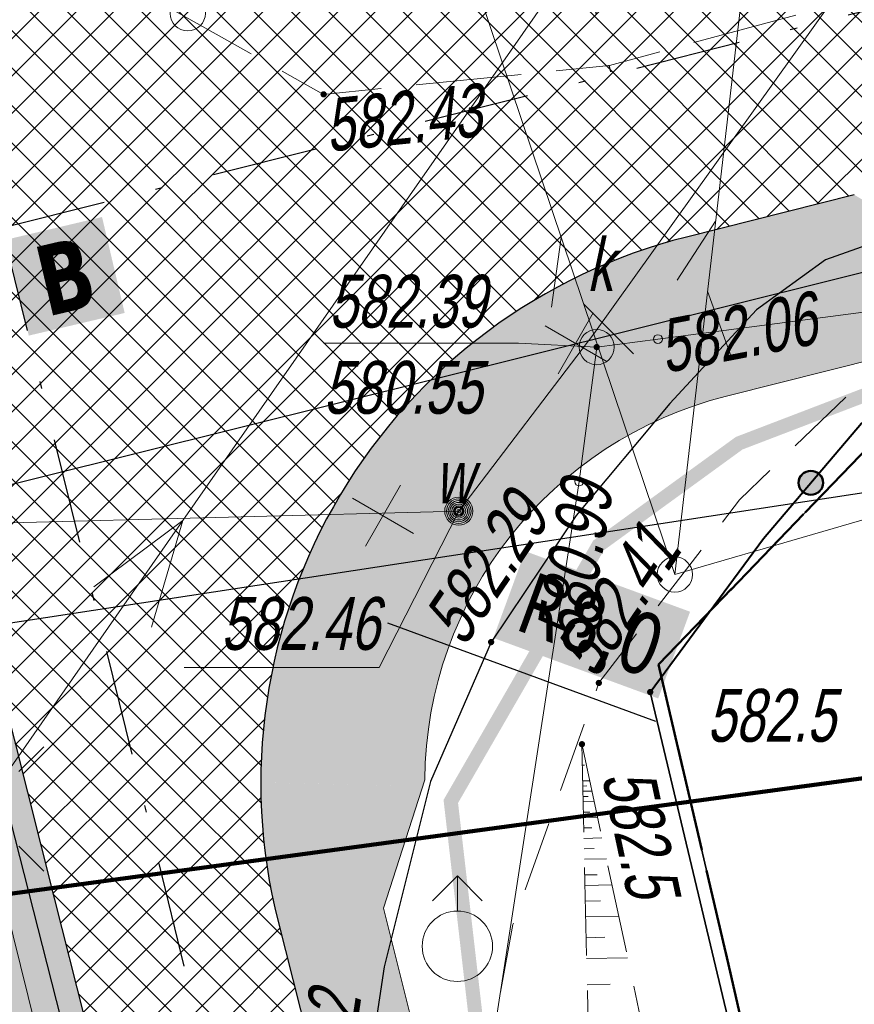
# Model space of a CAD drawing. Header units: metres. Extents: x 7403618 to 7449367, y 5479833 to 5516047.
# Tile 12 of 72: x 7448977 to 7448989, y 5479877 to 5479891. Entities that reach past the tile are written whole.
import ezdxf

# ---------------------------------------------------------------- set-up
doc = ezdxf.new("R2010")
doc.units = ezdxf.units.M
doc.header["$MEASUREMENT"] = 0
for name, pattern in [('0.5_0.5', [1, 0.5, -0.5]), ('1_OTOO', [0]), ('3_SUEP_A', [0]), ('3_SUKP', [0]), ('3_SUWP', [0]), ('414-500', [1, 0.5, -0.5]), ('BUBZ01-500', [1.75, 1.25, -0.5]), ('DASHDOT', [1, 0.5, -0.25, 0, -0.25]), ('KTCR02-500', [1.5, 1, -0.5]), ('KTJZ01-500', [2, 1.5, -0.5])]:
    doc.linetypes.add(name, pattern=pattern)
doc.layers.get('0').update_dxf_attribs({"linetype": 'CONTINUOUS', "lineweight": 9})
doc.layers.get('Defpoints').update_dxf_attribs({"linetype": 'CONTINUOUS'})
for name, color, linetype, lineweight in [('0_kraw_wysoki', 152, 'CONTINUOUS', 30), ('_MPZP_linie rozgraniczajace', 7, 'CONTINUOUS', 0), ('_MPZP_NLZ', 212, 'LINIAZAB', 15), ('BUBZ01', 7, 'CONTINUOUS', 15), ('BUBZ01_1', 7, 'CONTINUOUS', 15), ('demontaż', 1, 'CONTINUOUS', 9), ('E_Dzialki', 114, 'CONTINUOUS', 35), ('kilometraż', 251, 'CONTINUOUS', 9), ('KTCR02', 7, 'CONTINUOUS', 15), ('KTJZ01', 7, 'CONTINUOUS', 15), ('KTKR01', 7, 'CONTINUOUS', 15), ('KTOK05_01', 7, 'CONTINUOUS', 15), ('mdcp', 253, 'CONTINUOUS', 5), ('OSIE', 30, 'DASHDOT', 30), ('OTO_L_0', 7, '1_OTOO', 35), ('RTPW01', 7, 'CONTINUOUS', 15), ('RTPW02', 7, 'CONTINUOUS', 15), ('SUE_T_3', 7, 'CONTINUOUS', 18), ('SUEP_L_0', 1, '3_SUEP_A', 18), ('SUKP_L_0', 34, '3_SUKP', 18), ('SUKR_T_0', 34, 'CONTINUOUS', 18), ('SUP_T_4', 7, 'CONTINUOUS', 18), ('SUPS01_05', 7, 'CONTINUOUS', 15), ('SUSM04_01_T', 7, 'CONTINUOUS', 0), ('sutp', 7, 'CONTINUOUS', 0), ('SUUS02', 7, 'CONTINUOUS', 0), ('SUUS15_05_K', 7, 'CONTINUOUS', 15), ('SUW_E_T_2', 5, 'CONTINUOUS', 0), ('SUW_T_5', 5, 'CONTINUOUS', 13), ('SUWP_L_0', 5, '3_SUWP', 18), ('SUWR_T_0', 5, 'CONTINUOUS', 13), ('wodociag_proj', 150, 'CONTINUOUS', 25), ('Wymiary', 5, 'CONTINUOUS', 13)]:
    doc.layers.add(name, color=color, linetype=linetype, lineweight=lineweight)
doc.layers.add('Zakres', color=7, linetype='414-500', true_color=0x3a9db6)
doc.styles.get("Standard").update_dxf_attribs({"font": 'verdana.ttf', "width": 0.75})
doc.styles.add('Style-WORKING_1250 I 0.20944', font='WORKING_1250.shx', dxfattribs={"oblique": 12})
doc.linetypes.add('LINIAZAB', pattern='A,0,-0.248511,[1,linia rozgraniczajaca.shx,S=0.1,R=305.396677,X=0,Y=-0.000911],-0.350123', length=0.598634)
doc.dimstyles.new('RZUT', dxfattribs={"dimscale": 0.35, "dimtxt": 2.5, "dimasz": 2.5, "dimexe": 1.25, "dimexo": 0.625, "dimgap": 1, "dimtad": 1, "dimzin": 1, "dimtxsty": 'Standard', "dimblk": 'OBLIQUE', "dimcen": 2.5, "dimadec": 0, "dimazin": 0, "dimtfac": 1, "dimtmove": 0, "dimatfit": 3, "dimfxl": 1, "dimtfill": 2, "dimtfillclr": 256, "dimarcsym": 0})
pattern_1 = [(45, (0, 0), (-0.265165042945, 0.265165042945), []), (135, (0, 0), (-0.265165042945, -0.265165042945), [])]

# ---------------------------------------------------------------- blocks, each defined once
blk = doc.blocks.new('4_SUEO_W_1')
at = {"layer": 'SUE_T_3', "color": 252, "linetype": 'Continuous', "lineweight": 13, "true_color": 0x939598}
for p, q in [((-5.3, 5.3), (-8.84, 8.84)), ((5.3, 5.3), (8.84, 8.84)), ((-5.3, -5.3), (-8.84, -8.84)), ((5.3, -5.3), (8.84, -8.84))]:
    blk.add_line(p, q, dxfattribs=at)
blk.add_circle((0, 0), 0.25, dxfattribs=at)
blk = doc.blocks.new('4_SUPS_1')
at = {"layer": 'SUKR_T_0', "linetype": 'Continuous', "lineweight": 13}
blk.add_circle((0, 0), 0.625, dxfattribs=at)
blk = doc.blocks.new('4_SUPW_1')
at = {"layer": 'SUP_T_4', "color": 252, "linetype": 'Continuous', "lineweight": 13, "true_color": 0x939598}
blk.add_circle((0, 0), 2.5, dxfattribs=at)
blk = doc.blocks.new('4_SUWW_1')
at = {"layer": 'SUW_T_5', "linetype": 'Continuous', "lineweight": 13}
for radius in [2, 1.75, 1.5, 1.25, 1, 0.75, 0.5, 0.25, 0.0715]:
    blk.add_circle((0, 0), radius, dxfattribs=at)
blk = doc.blocks.new('4_SUPS_2')
at = {"layer": 'SUWR_T_0', "linetype": 'Continuous', "lineweight": 13}
blk.add_circle((0, 0), 0.625, dxfattribs=at)
blk = doc.blocks.new('510')
at = {"color": 0, "linetype": 'Continuous', "lineweight": 0}
blk.add_circle((0, 0), 0.25, dxfattribs=at)
blk = doc.blocks.new('SUUS15_05_K')
at = {"color": 0, "linetype": 'ByBlock', "lineweight": -2}
blk.add_circle((0, 0), 0.25, dxfattribs=at)
blk = doc.blocks.new('SUUS02')
at = {"layer": 'SUUS02', "color": 5, "linetype": 'Continuous', "lineweight": 13}
for p, q in [((0, 1), (-0.354, 0.646)), ((0, 0.5), (0, 1)), ((0, 1), (0.354, 0.646))]:
    blk.add_line(p, q, dxfattribs=at)
blk.add_circle((0, 0), 0.5, dxfattribs=at)
blk = doc.blocks.new('RTPW02_1')
at = {"linetype": 'ByBlock', "lineweight": -2}
h = blk.add_hatch(color=0, dxfattribs=at)
edge = h.paths.add_edge_path()
edge.add_arc((0, 0), 0.045, 0, 360)
blk = doc.blocks.new('RTPW01')
at = {"linetype": 'ByBlock', "lineweight": -2}
h = blk.add_hatch(color=0, dxfattribs=at)
edge = h.paths.add_edge_path()
edge.add_arc((0, 0), 0.045, 0, 360)
blk = doc.blocks.new('RTPW02')
at = {"linetype": 'ByBlock', "lineweight": -2}
h = blk.add_hatch(color=0, dxfattribs=at)
edge = h.paths.add_edge_path()
edge.add_arc((0, 0), 0.045, 0, 360)
blk = doc.blocks.new('mpzp_Borek')
at = {"layer": '_MPZP_linie rozgraniczajace', "color": 212, "linetype": 'Continuous', "lineweight": 30, "flags": 128}
blk.add_lwpolyline([(-6.394, 36.367), (-0.716, 24.663), (-6.174, 16.685), (-20.265, 10.241), (-45.516, -7.138), (-70.879, -22.877), (-106.314, -36.028), (-142.728, -46.16), (-164.888, -49.54), (-163.308, -59.899), (-140.572, -56.431), (-104.678, -45.981), (-65.699, -30.251), (-46.916, -20.179), (-18.398, -0.602), (-4.775, 7.356), (3.566, 8.093)], dxfattribs=at)
at = {"layer": '_MPZP_NLZ', "linetype": 'LINIAZAB', "lineweight": 90, "ltscale": 2, "flags": 128}
blk.add_lwpolyline([(-5.207, 2.419), (-17.615, -5.002), (-47.241, -25.406), (-67.925, -35.501), (-96.855, -47.669), (-125.197, -56.648), (-143.765, -61.036), (-160.998, -63.368)], dxfattribs=at)
blk = doc.blocks.new('MDCP_borek')
at = {"layer": 'KTOK05_01', "linetype": 'Continuous', "lineweight": 40, "true_color": 0x939598}
h = blk.add_hatch(color=252, dxfattribs=at)
edge = h.paths.add_edge_path()
edge.add_arc((57.285, -99.22), 0.17, 0, 360)
h = blk.add_hatch(color=252, dxfattribs=at)
edge = h.paths.add_edge_path()
edge.add_arc((57.285, -99.22), 0.17, 0, 360)
at = {"layer": 'BUBZ01', "color": 252, "linetype": 'BUBZ01-500', "lineweight": 13, "true_color": 0x939598, "flags": 128}
for points in [[(54.033, -102.933), (54.183, -109.693), (54.933, -118.393), (56.813, -131.163)], [(56.813, -131.163), (57.813, -130.753), (57.413, -118.723), (54.033, -102.933)], [(54.033, -102.933), (54.183, -109.693), (54.933, -118.393), (56.813, -131.163)], [(56.813, -131.163), (57.813, -130.753), (57.413, -118.723), (54.033, -102.933)]]:
    blk.add_lwpolyline(points, dxfattribs=at)
at = {"layer": 'BUBZ01_1', "color": 252, "linetype": 'Continuous', "lineweight": 13, "true_color": 0x939598}
for p, q in [((54.068, -103.23), (54.039, -103.23)), ((54.068, -103.23), (54.039, -103.23)), ((54.144, -103.451), (54.044, -103.453)), ((54.144, -103.451), (54.044, -103.453)), ((54.103, -103.526), (54.046, -103.527)), ((54.103, -103.526), (54.046, -103.527)), ((54.175, -103.599), (54.048, -103.602)), ((54.175, -103.599), (54.048, -103.602)), ((54.12, -103.674), (54.049, -103.676)), ((54.12, -103.674), (54.049, -103.676)), ((54.207, -103.747), (54.051, -103.75)), ((54.207, -103.747), (54.051, -103.75)), ((54.146, -103.897), (54.054, -103.899)), ((54.146, -103.897), (54.054, -103.899)), ((54.254, -103.969), (54.056, -103.973)), ((54.254, -103.969), (54.056, -103.973)), ((54.173, -104.119), (54.059, -104.122)), ((54.173, -104.119), (54.059, -104.122)), ((54.318, -104.265), (54.062, -104.27)), ((54.318, -104.265), (54.062, -104.27)), ((54.208, -104.416), (54.066, -104.419)), ((54.208, -104.416), (54.066, -104.419)), ((54.381, -104.56), (54.069, -104.567)), ((54.381, -104.56), (54.069, -104.567)), ((54.251, -104.786), (54.074, -104.79)), ((54.251, -104.786), (54.074, -104.79)), ((54.46, -104.93), (54.077, -104.939)), ((54.46, -104.93), (54.077, -104.939)), ((54.295, -105.157), (54.082, -105.162)), ((54.295, -105.157), (54.082, -105.162)), ((54.555, -105.374), (54.087, -105.385)), ((54.555, -105.374), (54.087, -105.385)), ((54.356, -105.676), (54.094, -105.682)), ((54.356, -105.676), (54.094, -105.682)), ((54.682, -105.966), (54.1, -105.979)), ((54.682, -105.966), (54.1, -105.979)), ((54.435, -106.343), (54.109, -106.35)), ((54.435, -106.343), (54.109, -106.35))]:
    blk.add_line(p, q, dxfattribs=at)
at = {"layer": 'E_Dzialki', "lineweight": 35}
for p, q in [((59.263, -97.503), (55.123, -101.803)), ((59.263, -97.503), (55.123, -101.803)), ((55.123, -101.803), (61.853, -130.733)), ((55.123, -101.803), (61.853, -130.733))]:
    blk.add_line(p, q, dxfattribs=at)
at = {"layer": 'KTCR02', "color": 252, "linetype": 'KTCR02-500', "lineweight": 13, "true_color": 0x939598, "flags": 128}
blk.add_lwpolyline([(170.083, -53.563), (164.683, -57.073), (154.033, -63.233), (149.543, -65.943), (141.093, -69.863), (138.083, -71.453), (136.813, -71.943), (131.863, -74.083), (126.173, -76.503), (117.803, -80.003), (110.233, -82.773), (104.013, -85.013), (97.393, -87.143), (91.373, -88.923), (81.703, -91.363), (69.263, -94.243), (62.823, -96.093), (60.123, -96.903), (58.133, -97.663), (56.273, -99.463), (54.273, -102.063), (53.053, -105.493), (52.393, -109.053), (53.313, -113.653), (52.963, -113.883)], dxfattribs=at)
blk.add_lwpolyline([(170.083, -53.563), (164.683, -57.073), (154.033, -63.233), (149.543, -65.943), (141.093, -69.863), (138.083, -71.453), (136.813, -71.943), (131.863, -74.083), (126.173, -76.503), (117.803, -80.003), (110.233, -82.773), (104.013, -85.013), (97.393, -87.143), (91.373, -88.923), (81.703, -91.363), (69.263, -94.243), (62.823, -96.093), (60.123, -96.903), (58.133, -97.663), (56.273, -99.463), (54.273, -102.063), (53.053, -105.493), (52.393, -109.053), (53.313, -113.653), (52.963, -113.883)], dxfattribs=at)
at = {"layer": 'KTJZ01', "color": 252, "linetype": 'KTJZ01-500', "lineweight": 13, "true_color": 0x939598, "flags": 128}
blk.add_lwpolyline([(39.623, -60.193), (40.363, -66.123), (41.663, -74.253), (43.943, -83.953), (45.913, -90.913), (46.973, -91.803), (50.363, -93.703), (54.423, -93.293), (62.453, -91.123), (68.393, -89.683), (75.073, -87.963), (85.853, -85.123), (92.523, -83.303), (95.383, -82.473), (101.573, -80.493), (108.093, -78.253), (116.373, -75.223), (124.513, -71.633), (131.743, -68.643), (141.593, -64.193), (144.023, -62.903), (147.183, -61.283), (151.263, -59.063), (156.793, -55.923), (162.093, -52.783), (168.243, -48.773), (176.893, -42.833), (185.543, -36.803), (192.933, -31.893), (197.453, -29.223), (201.193, -26.983)], dxfattribs=at)
blk.add_lwpolyline([(39.623, -60.193), (40.363, -66.123), (41.663, -74.253), (43.943, -83.953), (45.913, -90.913), (46.973, -91.803), (50.363, -93.703), (54.423, -93.293), (62.453, -91.123), (68.393, -89.683), (75.073, -87.963), (85.853, -85.123), (92.523, -83.303), (95.383, -82.473), (101.573, -80.493), (108.093, -78.253), (116.373, -75.223), (124.513, -71.633), (131.743, -68.643), (141.593, -64.193), (144.023, -62.903), (147.183, -61.283), (151.263, -59.063), (156.793, -55.923), (162.093, -52.783), (168.243, -48.773), (176.893, -42.833), (185.543, -36.803), (192.933, -31.893), (197.453, -29.223), (201.193, -26.983)], dxfattribs=at)
at = {"layer": 'KTKR01', "color": 252, "linetype": 'Continuous', "lineweight": 30, "true_color": 0x939598, "flags": 128}
blk.add_lwpolyline([(85.073, -88.863), (75.763, -91.203), (62.683, -94.623), (58.963, -95.533), (57.493, -96.053), (56.513, -96.763), (55.283, -98.093), (53.953, -99.683), (52.743, -101.483), (51.883, -103.463), (51.223, -106.093), (50.773, -109.083), (51.953, -113.893), (48.653, -114.753), (44.543, -98.633), (40.473, -82.923), (39.463, -78.953), (38.533, -75.173)], dxfattribs=at)
blk.add_lwpolyline([(85.073, -88.863), (75.763, -91.203), (62.683, -94.623), (58.963, -95.533), (57.493, -96.053), (56.513, -96.763), (55.283, -98.093), (53.953, -99.683), (52.743, -101.483), (51.883, -103.463), (51.223, -106.093), (50.773, -109.083), (51.953, -113.893), (48.653, -114.753), (44.543, -98.633), (40.473, -82.923), (39.463, -78.953), (38.533, -75.173)], dxfattribs=at)
at = {"layer": 'KTOK05_01', "color": 252, "linetype": 'Continuous', "lineweight": 40, "true_color": 0x939598, "flags": 128}
blk.add_lwpolyline([(55.003, -102.193), (56.613, -100.013), (58.003, -98.373), (60.333, -97.603)], dxfattribs=at)
blk.add_lwpolyline([(55.003, -102.193), (56.613, -100.013), (58.003, -98.373), (60.333, -97.603)], dxfattribs=at)
at = {"layer": 'KTOK05_01', "color": 252, "linetype": 'Continuous', "lineweight": 40, "true_color": 0x939598}
for radius in [0.175, 0.175, 0.17, 0.17]:
    blk.add_circle((57.285, -99.22), radius, dxfattribs=at)
at = {"layer": 'OTO_L_0', "color": 252, "true_color": 0x939598}
for p, q in [((56.053, -106.603), (55.003, -102.193)), ((56.053, -106.603), (55.003, -102.193)), ((56.362, -107.875), (56.053, -106.603)), ((56.362, -107.875), (56.053, -106.603))]:
    blk.add_line(p, q, dxfattribs=at)
at = {"layer": 'SUEP_L_0', "linetype": 'Continuous', "lineweight": 13}
for p, q in [((53.98, -91.713), (48.365, -99.754)), ((53.98, -91.713), (48.365, -99.754)), ((48.365, -99.754), (45.503, -103.853)), ((48.365, -99.754), (45.503, -103.853)), ((48.365, -99.754), (47.097, -100.697)), ((48.365, -99.754), (47.097, -100.697)), ((47.916, -101.27), (48.365, -99.754)), ((47.916, -101.27), (48.365, -99.754)), ((46.708, -108.706), (45.503, -103.853)), ((46.708, -108.706), (45.503, -103.853))]:
    blk.add_line(p, q, dxfattribs=at)
at = {"layer": 'SUKP_L_0', "linetype": 'Continuous', "lineweight": 13}
for p, q in [((66.713, -95.653), (55.113, -97.179)), ((66.713, -95.653), (55.113, -97.179)), ((55.113, -97.179), (54.243, -97.293)), ((55.113, -97.179), (54.243, -97.293)), ((54.243, -97.293), (53.993, -99.203)), ((54.243, -97.293), (53.993, -99.203)), ((53.993, -99.203), (52.013, -112.063)), ((53.993, -99.203), (52.013, -112.063))]:
    blk.add_line(p, q, dxfattribs=at)
at = {"layer": 'SUKR_T_0', "linetype": 'Continuous', "lineweight": 13}
for p in [(50.362, -97.239), (50.362, -97.239), (54.243, -97.293), (54.243, -97.293)]:
    blk.add_line(p, (53.131, -97.239), dxfattribs=at)
at = {"layer": 'sutp', "color": 30, "linetype": 'Continuous', "lineweight": 13}
for p, q in [((55.353, -100.523), (56.843, -87.613)), ((55.353, -100.523), (56.843, -87.613)), ((55.932, -95.506), (55.385, -96.344)), ((55.932, -95.506), (55.385, -96.344)), ((53.74, -95.738), (53.601, -96.728)), ((53.74, -95.738), (53.601, -96.728)), ((55.817, -96.5), (56.159, -97.44)), ((55.817, -96.5), (56.159, -97.44)), ((54.059, -96.685), (54.768, -97.39)), ((54.059, -96.685), (54.768, -97.39))]:
    blk.add_line(p, q, dxfattribs=at)
at = {"layer": 'sutp', "color": 30, "linetype": 'Continuous', "lineweight": 13, "flags": 128}
blk.add_lwpolyline([(132.385, -73.888), (97.683, -88.223), (55.353, -100.523), (41.683, -59.973)], dxfattribs=at)
blk.add_lwpolyline([(132.385, -73.888), (97.683, -88.223), (55.353, -100.523), (41.683, -59.973)], dxfattribs=at)
at = {"layer": 'SUWP_L_0', "linetype": 'Continuous', "lineweight": 13}
for p, q in [((62.613, -85.363), (54.203, -97.103)), ((62.613, -85.363), (54.203, -97.103)), ((54.203, -97.103), (52.283, -99.623)), ((54.203, -97.103), (52.283, -99.623)), ((52.283, -99.623), (34.123, -100.093)), ((52.283, -99.623), (34.123, -100.093))]:
    blk.add_line(p, q, dxfattribs=at)
at = {"layer": 'SUWR_T_0', "linetype": 'Continuous', "lineweight": 13}
for p in [(52.283, -99.623), (52.283, -99.623), (48.384, -101.843), (48.384, -101.843)]:
    blk.add_line(p, (51.153, -101.843), dxfattribs=at)
blk.add_blockref('mpzp_Borek', (205.397, -41.892))
blk.add_blockref('mpzp_Borek', (205.397, -41.892))
at = {"layer": 'RTPW01', "color": 252, "linetype": 'Continuous', "lineweight": 13, "true_color": 0x939598}
for p in [(55.003, -102.193), (55.003, -102.193), (54.033, -102.933), (54.033, -102.933)]:
    blk.add_blockref('RTPW01', p, dxfattribs=at)
at = {"layer": 'RTPW02', "color": 252, "linetype": 'Continuous', "lineweight": 13, "true_color": 0x939598}
for p in [(50.363, -93.703), (50.363, -93.703), (52.743, -101.483), (52.743, -101.483), (54.273, -102.063), (54.273, -102.063)]:
    blk.add_blockref('RTPW02_1', p, dxfattribs=at)
at = {"layer": 'SUE_T_3', "color": 252, "linetype": 'Continuous', "lineweight": 13, "true_color": 0x939598, "xscale": 0.1, "yscale": 0.1, "zscale": 0.1}
blk.add_blockref('4_SUEO_W_1', (45.503, -103.853), dxfattribs=at)
blk.add_blockref('4_SUEO_W_1', (45.503, -103.853), dxfattribs=at)
at = {"layer": 'SUKR_T_0', "linetype": 'Continuous', "lineweight": 13, "xscale": 0.1, "yscale": 0.1, "zscale": 0.1}
for p in [(55.113, -97.179), (55.113, -97.179), (53.993, -99.203), (53.993, -99.203)]:
    blk.add_blockref('4_SUPS_1', p, dxfattribs=at)
at = {"layer": 'SUP_T_4', "color": 252, "linetype": 'Continuous', "lineweight": 13, "true_color": 0x939598, "xscale": 0.1, "yscale": 0.1, "zscale": 0.1}
blk.add_blockref('4_SUPW_1', (48.433, -92.553), dxfattribs=at)
blk.add_blockref('4_SUPW_1', (48.433, -92.553), dxfattribs=at)
at = {"layer": 'SUPS01_05', "color": 36, "linetype": 'Continuous', "lineweight": 13}
blk.add_blockref('RTPW02', (54.243, -97.293), dxfattribs=at)
blk.add_blockref('RTPW02', (54.243, -97.293), dxfattribs=at)
at = {"layer": 'SUSM04_01_T', "color": 7, "linetype": 'Continuous', "lineweight": 13}
blk.add_blockref('510', (55.353, -100.523), dxfattribs=at)
blk.add_blockref('510', (55.353, -100.523), dxfattribs=at)
at = {"layer": 'SUUS02', "color": 5, "linetype": 'Continuous', "lineweight": 13}
blk.add_blockref('SUUS02', (52.263, -105.803), dxfattribs=at)
blk.add_blockref('SUUS02', (52.263, -105.803), dxfattribs=at)
at = {"layer": 'SUUS15_05_K', "color": 36, "linetype": 'Continuous', "lineweight": 13}
blk.add_blockref('SUUS15_05_K', (54.243, -97.293), dxfattribs=at)
blk.add_blockref('SUUS15_05_K', (54.243, -97.293), dxfattribs=at)
at = {"layer": 'SUW_T_5', "linetype": 'Continuous', "lineweight": 13, "xscale": 0.1, "yscale": 0.1, "zscale": 0.1}
blk.add_blockref('4_SUWW_1', (52.283, -99.623), dxfattribs=at)
blk.add_blockref('4_SUWW_1', (52.283, -99.623), dxfattribs=at)
at = {"layer": 'SUWR_T_0', "linetype": 'Continuous', "lineweight": 13, "xscale": 0.1, "yscale": 0.1, "zscale": 0.1}
blk.add_blockref('4_SUPS_2', (52.283, -99.623), dxfattribs=at)
blk.add_blockref('4_SUPS_2', (52.283, -99.623), dxfattribs=at)
at = {"layer": 'RTPW01', "color": 252, "linetype": 'Continuous', "lineweight": 13, "true_color": 0x939598, "style": 'Style-WORKING_1250 I 0.20944', "oblique": 12, "width": 0.725}
blk.add_text('582.5', height=0.75, dxfattribs=at).set_placement((55.811, -102.898))
blk.add_text('582.5', height=0.75, dxfattribs=at).set_placement((55.811, -102.898))
blk.add_text('582.5', height=0.75, rotation=282.0824, dxfattribs=at).set_placement((54.314, -103.379))
blk.add_text('582.5', height=0.75, rotation=282.0824, dxfattribs=at).set_placement((54.314, -103.379))
at = {"layer": 'RTPW02', "color": 252, "linetype": 'Continuous', "lineweight": 13, "true_color": 0x939598, "style": 'Style-WORKING_1250 I 0.20944', "oblique": 12, "width": 0.725}
for s, rotation, p in [('582.43', 5.7665, (50.423, -94.518)), ('582.43', 5.7665, (50.423, -94.518)), ('582.29', 56.0901, (52.358, -101.567)), ('582.29', 56.0901, (52.358, -101.567)), ('582.41', 56.0901, (54.223, -102.025)), ('582.41', 56.0901, (54.223, -102.025)), ('582.12', 81.4411, (50.569, -108.727)), ('582.12', 81.4411, (50.569, -108.727))]:
    blk.add_text(s, height=0.75, rotation=rotation, dxfattribs=at).set_placement(p)
at = {"layer": 'SUKR_T_0', "lineweight": 13, "char_height": 0.75, "line_spacing_factor": 0.6}
for s, insert, attachment_point, rotation in [('\\FWORKING_1250;\\Q12;\\H1x;\\W0.733333;582.06', (55.137, -97.301), 4, 10.9), ('\\FWORKING_1250;\\Q12;\\H1x;\\W0.733333;582.06', (55.137, -97.301), 4, 10.9), ('\\FWORKING_1250;\\Q12;\\H1x;\\W0.733333;580.99', (54.116, -99.223), 6, 80.68), ('\\FWORKING_1250;\\Q12;\\H1x;\\W0.733333;580.99', (54.116, -99.223), 6, 80.68)]:
    blk.add_mtext(s, dxfattribs=dict(at, insert=insert, attachment_point=attachment_point, rotation=rotation))
at = {"layer": 'SUKR_T_0', "lineweight": 13, "insert": (50.362, -97.489), "char_height": 0.75, "attachment_point": 1, "line_spacing_factor": 0.6}
blk.add_mtext('\\FWORKING_1250;\\Q12;\\H1x;\\W0.733333;580.55', dxfattribs=at)
blk.add_mtext('\\FWORKING_1250;\\Q12;\\H1x;\\W0.733333;580.55', dxfattribs=at)
at = {"layer": 'SUPS01_05', "color": 36, "linetype": 'Continuous', "lineweight": 13, "style": 'Style-WORKING_1250 I 0.20944', "oblique": 12, "width": 0.725}
blk.add_text('582.39', height=0.75, dxfattribs=at).set_placement((50.438, -97.016))
blk.add_text('582.39', height=0.75, dxfattribs=at).set_placement((50.438, -97.016))
at = {"layer": 'SUUS15_05_K', "color": 36, "linetype": 'Continuous', "lineweight": 13, "style": 'Style-WORKING_1250 I 0.20944', "oblique": 12, "width": 0.725}
blk.add_text('k', height=0.75, dxfattribs=at).set_placement((54.104, -96.497))
blk.add_text('k', height=0.75, dxfattribs=at).set_placement((54.104, -96.497))
at = {"layer": 'SUW_E_T_2', "lineweight": 13, "insert": (51.944, -99.514), "char_height": 0.75, "attachment_point": 7, "line_spacing_factor": 0.6}
blk.add_mtext('\\FWORKING_1250;\\Q12;\\H1x;\\W0.733333;w', dxfattribs=at)
blk.add_mtext('\\FWORKING_1250;\\Q12;\\H1x;\\W0.733333;w', dxfattribs=at)
at = {"layer": 'SUWR_T_0', "lineweight": 13, "insert": (51.153, -100.843), "char_height": 0.75, "attachment_point": 3, "line_spacing_factor": 0.6}
blk.add_mtext('\\FWORKING_1250;\\Q12;\\H1x;\\W0.733333;582.46', dxfattribs=at)
blk.add_mtext('\\FWORKING_1250;\\Q12;\\H1x;\\W0.733333;582.46', dxfattribs=at)
blk = doc.blocks.new('Dzialki_Borek')
at = {"layer": 'E_Dzialki', "lineweight": 35}
for p, q in [((8.991, -51.169), (4.851, -55.469)), ((4.851, -55.469), (11.581, -84.399))]:
    blk.add_line(p, q, dxfattribs=at)
blk = doc.blocks.new('demontaż')
at = {"layer": 'demontaż'}
for points in [[(-0.25, -0.433), (0.25, 0.433)], [(-0.433, 0.25), (0.433, -0.25)]]:
    blk.add_lwpolyline(points, dxfattribs=at)
blk = doc.blocks.new('*D189')
at = {"layer": 'Defpoints', "color": 0, "transparency": 16777216}
for p in [(7448981.377, 5479883.092), (7448988.887, 5479880.335)]:
    blk.add_point(p, dxfattribs=at)
at = {"layer": 'Wymiary', "color": 0, "lineweight": -2, "transparency": 16777216}
blk.add_line((7448986.499, 5479881.211), (7448982.691, 5479882.609), dxfattribs=at)
at = {"layer": 'Wymiary', "color": 0, "transparency": 16777216}
blk.add_solid([(7448982.772, 5479882.828), (7448982.611, 5479882.39), (7448981.377, 5479883.092)], dxfattribs=at)
at = {"layer": 'Wymiary', "color": 0, "transparency": 16777216, "insert": (7448985.565, 5479882.52), "char_height": 0.875, "attachment_point": 5, "rotation": 339.8438, "bg_fill": 1, "box_fill_scale": 1.25, "bg_fill_color": 256, "bg_fill_true_color": 16448250, "bg_fill_transparency": 0}
blk.add_mtext('R8,0', dxfattribs=at)
blk = doc.blocks.new('pas_drogowy')
at = {"layer": 'E_Dzialki', "color": 242, "linetype": '0.5_0.5', "lineweight": 50, "ltscale": 3, "true_color": 0xcd2027}
blk.add_lwpolyline([(38.61, -43.46), (57.15, -38.77), (38.61, -43.46), (38.15, -43.57), (19.09, -47.97), (14.95, -52.27), (19.09, -47.97), (38.15, -43.57)], close=True, dxfattribs=at)
blk.add_lwpolyline([(14.73, -83.61), (27.59, -84.59), (21.68, -81.2), (14.95, -52.27), (21.68, -81.2), (27.59, -84.59), (14.73, -83.61), (10.41, -83.27), (15.73, -81.88), (12.07, -64.68), (6.1, -66.19)], dxfattribs=at)

msp = doc.modelspace()

# ---------------------------------------------------------------- hatches: boundary and pattern name
at = {"true_color": 0xf26722, "transparency": 33554597}
h = msp.add_hatch(dxfattribs=at)
h.set_pattern_fill('ANSI37', color=30, scale=3)
h.set_pattern_definition(pattern_1)
edge = h.paths.add_edge_path()
edge.add_arc((7448963.941, 5480132.365), 242.5, 304.1262, 304.55325)
edge.add_line((7449101.48, 5479932.642), (7449105.952, 5479935.722))
edge.add_line((7449105.952, 5479935.722), (7449113.157, 5479940.684))
edge.add_line((7449113.157, 5479940.684), (7449113.287, 5479940.774))
edge.add_arc((7449185.602, 5479835.765), 127.5, 114.49688, 124.55326, ccw=False)
edge.add_arc((7449136.464, 5479943.596), 9, 11.9868, 114.4758, ccw=False)
edge.add_arc((7449048.761, 5479928.374), 98.008, 10.04312, 21.91674)
edge.add_line((7449139.686, 5479964.956), (7449139.262, 5479965.675))
edge.add_arc((7449132.331, 5479964.693), 7, -34.025, 8.0653, ccw=False)
edge.add_arc((7449132.331, 5479964.693), 7, 292.5957, 325.975, ccw=False)
edge.add_line((7449135.021, 5479958.23), (7449134.692, 5479958.094))
edge.add_arc((7449185.602, 5479835.765), 132.5, 112.59568, 124.55325)
edge.add_line((7449110.452, 5479944.892), (7449098.644, 5479936.76))
edge.add_arc((7448963.941, 5480132.365), 237.5, 302.90329, 304.55325, ccw=False)
edge.add_line((7449092.956, 5479932.963), (7449087.576, 5479929.566))
edge.add_line((7449087.576, 5479929.566), (7449087.407, 5479929.447))
edge.add_arc((7449019.272, 5480045.858), 134.884, 299.91552, 300.3403, ccw=False)
edge.add_line((7449086.542, 5479928.945), (7449085.73, 5479928.469))
edge.add_line((7449085.73, 5479928.469), (7449084.871, 5479927.958))
edge.add_arc((7448963.941, 5480132.365), 237.5, 298.31332, 300.60911, ccw=False)
edge.add_arc((7448968.113, 5480124.355), 228.469, 296.67637, 298.34505, ccw=False)
edge.add_arc((7448963.941, 5480132.365), 237.5, 294.47818, 296.7081, ccw=False)
edge.add_line((7449062.348, 5479916.212), (7449062.343, 5479916.214))
edge.add_arc((7448969.572, 5480119.183), 223.166, 292.65404, 294.56386, ccw=False)
edge.add_line((7449055.527, 5479913.235), (7449054.431, 5479912.78))
edge.add_arc((7449067.39, 5479878.717), 36.445, 110.8285, 113.5457)
edge.add_line((7449052.831, 5479912.127), (7449052.831, 5479912.127))
edge.add_line((7449052.831, 5479912.127), (7449051.896, 5479911.752))
edge.add_line((7449051.896, 5479911.752), (7449050.962, 5479911.382))
edge.add_arc((7448963.941, 5480132.365), 237.5, 284.71568, 291.49418, ccw=False)
edge.add_arc((7448717.71, 5481097.569), 1233.611, 284.06402, 284.389191, ccw=False)
edge.add_line((7449017.485, 5479900.935), (7448999.675, 5479896.454))
edge.add_line((7448999.675, 5479896.454), (7448992.953, 5479894.763))
edge.add_line((7448992.953, 5479894.763), (7448988.651, 5479893.681))
edge.add_line((7448988.651, 5479893.681), (7448982.781, 5479892.204))
edge.add_arc((7448981.561, 5479897.053), 5, 274.0102, 284.1224, ccw=False)
edge.add_arc((7448981.561, 5479897.053), 5, 195.6051, 274.0102, ccw=False)
edge.add_line((7448976.745, 5479895.708), (7448973.835, 5479894.971))
edge.add_line((7448973.835, 5479894.971), (7448974.779, 5479891.245))
edge.add_line((7448974.779, 5479891.245), (7448976.619, 5479883.974))
edge.add_line((7448976.619, 5479883.974), (7448977.517, 5479880.427))
edge.add_line((7448977.517, 5479880.427), (7448980.887, 5479880.346))
edge.add_arc((7448988.887, 5479880.335), 8, 104.1224, 179.9199, ccw=False)
edge.add_line((7448986.935, 5479888.093), (7448989.32, 5479888.693))
edge.add_line((7448989.32, 5479888.693), (7448996.108, 5479890.401))
edge.add_line((7448996.108, 5479890.401), (7449012.291, 5479894.473))
edge.add_line((7449012.291, 5479894.473), (7449023.109, 5479897.194))
edge.add_arc((7448963.941, 5480132.365), 242.5, 284.12241, 287.03863)
edge.add_arc((7448963.941, 5480132.365), 242.5, 287.03863, 288.43596)
edge.add_arc((7448963.941, 5480132.365), 242.5, 288.43596, 291.6028)
edge.add_arc((7448963.941, 5480132.365), 242.5, 291.6028, 294.20071)
edge.add_arc((7448963.941, 5480132.365), 242.5, 294.20071, 295.64257)
edge.add_arc((7448963.941, 5480132.365), 242.5, 295.64257, 296.29272)
edge.add_arc((7448963.941, 5480132.365), 242.5, 296.29272, 298.10164)
edge.add_arc((7448963.941, 5480132.365), 242.5, 298.10164, 299.9233)
edge.add_arc((7448963.941, 5480132.365), 242.5, 299.9233, 301.43725)
edge.add_arc((7448963.941, 5480132.365), 242.5, 301.43725, 304.1262)
at = {"true_color": 0x636466, "transparency": 33554597}
h = msp.add_hatch(color=251, dxfattribs=at)
h.dxf.hatch_style = 1
edge = h.paths.add_edge_path()
edge.add_line((7449138.133, 5479960.776), (7449136.061, 5479962.175))
edge.add_arc((7449132.331, 5479964.693), 4.5, 289.6848, 325.975, ccw=False)
edge.add_line((7449133.847, 5479960.456), (7449134.692, 5479958.094))
edge.add_line((7449134.692, 5479958.094), (7449135.021, 5479958.23))
edge.add_arc((7449132.331, 5479964.693), 7, 292.5957, 325.975)
edge = h.paths.add_edge_path()
edge.add_arc((7448968.985, 5479897.837), 4, 14.1814, 70.8144)
edge.add_line((7448970.3, 5479901.615), (7448971.801, 5479895.673))
edge.add_line((7448971.801, 5479895.673), (7448971.451, 5479894.367))
edge.add_line((7448971.451, 5479894.367), (7448973.835, 5479894.971))
edge.add_line((7448973.835, 5479894.971), (7448972.863, 5479898.817))
h.paths.add_polyline_path([(7448973.331, 5479888.815), (7448974.779, 5479891.245), (7448973.835, 5479894.971), (7448971.451, 5479894.367), (7448971.862, 5479892.683), (7448972.75, 5479889.04), (7448972.84, 5479888.691)])
edge = h.paths.add_edge_path()
edge.add_arc((7448975.908, 5479874.558), 3, 297.7197, 374.2048)
edge.add_line((7448978.816, 5479875.295), (7448977.954, 5479878.702))
edge.add_line((7448977.954, 5479878.702), (7448976.619, 5479883.974))
edge.add_line((7448976.619, 5479883.974), (7448974.189, 5479885.422))
edge.add_line((7448974.189, 5479885.422), (7448973.716, 5479885.303))
edge.add_line((7448973.716, 5479885.303), (7448973.74, 5479885.21))
edge.add_line((7448973.74, 5479885.21), (7448974.929, 5479879.852))
edge.add_line((7448974.929, 5479879.852), (7448976.11, 5479874.55))
edge.add_line((7448976.11, 5479874.55), (7448976.54, 5479874.63))
edge.add_line((7448976.54, 5479874.63), (7448977.303, 5479871.903))
edge = h.paths.add_edge_path()
edge.add_arc((7448963.941, 5480132.365), 242.5, 298.10074, 299.9233)
edge.add_line((7449084.91, 5479922.192), (7449086.834, 5479921.689))
edge.add_line((7449086.834, 5479921.689), (7449087.153, 5479921.138))
edge.add_arc((7391380.449, 5591206.835), 125357.768, 297.40559556, 297.40879635, ccw=False)
edge.add_arc((7449127.239, 5479824.654), 104.122, 116.40385, 118.37658)
edge.add_line((7449077.753, 5479916.265), (7449077.571, 5479916.633))
edge.add_line((7449077.571, 5479916.633), (7449078.164, 5479918.451))
edge = h.paths.add_edge_path()
edge.add_arc((7448963.941, 5480132.365), 242.5, 295.64257, 296.29272)
edge.add_line((7449071.358, 5479914.954), (7449073.118, 5479914.357))
edge.add_line((7449073.118, 5479914.357), (7449073.296, 5479913.999))
edge.add_arc((7448937.399, 5480186.938), 304.9, 296.20603, 296.46878, ccw=False)
edge.add_line((7449072.043, 5479913.378), (7449068.407, 5479911.676))
edge.add_line((7449068.407, 5479911.676), (7449068.253, 5479912.004))
edge.add_line((7449068.253, 5479912.004), (7449068.884, 5479913.749))
edge = h.paths.add_edge_path()
edge.add_arc((7448963.941, 5480132.365), 242.5, 291.6028, 294.20071)
edge.add_line((7449063.35, 5479911.177), (7449065.07, 5479910.555))
edge.add_line((7449065.07, 5479910.555), (7449065.24, 5479910.192))
edge.add_line((7449065.24, 5479910.192), (7449064.21, 5479909.704))
edge.add_line((7449064.21, 5479909.704), (7449058.8, 5479907.54))
edge.add_line((7449058.8, 5479907.54), (7449057.19, 5479906.89))
edge.add_line((7449057.19, 5479906.89), (7449052.87, 5479905.12))
edge.add_line((7449052.87, 5479905.12), (7449052.467, 5479904.953))
edge.add_line((7449052.467, 5479904.953), (7449052.428, 5479905.051))
edge.add_line((7449052.428, 5479905.051), (7449053.222, 5479906.899))
edge = h.paths.add_edge_path()
edge.add_arc((7448963.941, 5480132.365), 242.5, 290.03895, 290.20075)
edge.add_line((7449047.679, 5479904.782), (7449049.642, 5479903.939))
edge.add_line((7449049.642, 5479903.939), (7449049.696, 5479903.803))
edge.add_line((7449049.696, 5479903.803), (7449049.28, 5479903.63))
edge.add_line((7449049.28, 5479903.63), (7449046.39, 5479902.41))
edge.add_line((7449046.39, 5479902.41), (7449046.198, 5479902.342))
edge.add_line((7449046.198, 5479902.342), (7449046.116, 5479902.559))
edge.add_line((7449046.116, 5479902.559), (7449047.036, 5479904.546))
edge = h.paths.add_edge_path()
edge.add_line((7449108.969, 5479937.799), (7449105.952, 5479935.722))
edge.add_line((7449105.952, 5479935.722), (7449105.392, 5479933.067))
edge.add_line((7449105.392, 5479933.067), (7449105.656, 5479932.668))
edge.add_arc((7448937.399, 5480186.938), 304.9, 303.49357, 304.55325)
edge.add_line((7449110.33, 5479935.823), (7449111.545, 5479936.659))
edge.add_line((7449111.545, 5479936.659), (7449117.01, 5479940.46))
edge.add_line((7449117.01, 5479940.46), (7449117.707, 5479940.934))
edge.add_line((7449117.707, 5479940.934), (7449120.81, 5479943.04))
edge.add_line((7449120.81, 5479943.04), (7449121.029, 5479942.993))
edge.add_arc((7449185.548, 5479835.866), 125.056, 114.49549, 121.05964, ccw=False)
edge.add_arc((7449136.383, 5479943.257), 6.949, 75.4498, 112.7321, ccw=False)
edge.add_line((7449138.129, 5479949.983), (7449141.726, 5479950.377))
edge.add_line((7449141.726, 5479950.377), (7449141.664, 5479950.942))
edge.add_arc((7449136.464, 5479943.596), 9, 54.7034, 89.3073)
edge.add_arc((7449136.464, 5479943.597), 9, 89.3072, 114.4985)
edge.add_arc((7449185.602, 5479835.765), 127.5, 114.49848, 124.55325)
edge.add_line((7449113.287, 5479940.774), (7449108.969, 5479937.799))
h.paths.add_polyline_path([(7449014.763, 5479892.692), (7449014.641, 5479893.136), (7449012.291, 5479894.473), (7448996.108, 5479890.401), (7448994.657, 5479887.973), (7448994.737, 5479887.653)])
edge = h.paths.add_edge_path()
edge.add_line((7448987.504, 5479885.834), (7448991.828, 5479886.921))
edge.add_line((7448991.828, 5479886.921), (7448991.747, 5479887.241))
edge.add_line((7448991.747, 5479887.241), (7448989.32, 5479888.693))
edge.add_line((7448989.32, 5479888.693), (7448986.935, 5479888.093))
edge.add_arc((7448988.887, 5479880.335), 8, 104.1224, 179.9199)
edge.add_line((7448980.887, 5479880.346), (7448983.188, 5479880.293))
edge.add_line((7448983.188, 5479880.293), (7448983.217, 5479880.386))
edge.add_arc((7448988.887, 5479880.335), 5.67, 104.1224, 179.4867, ccw=False)
edge = h.paths.add_edge_path()
edge.add_line((7449033.792, 5479898.193), (7449033.903, 5479897.85))
edge.add_line((7449033.903, 5479897.85), (7449036.795, 5479898.818))
edge.add_line((7449036.795, 5479898.818), (7449036.8, 5479898.81))
edge.add_line((7449036.8, 5479898.81), (7449041.6, 5479900.72))
edge.add_line((7449041.6, 5479900.72), (7449042.69, 5479901.1))
edge.add_line((7449042.69, 5479901.1), (7449042.898, 5479901.174))
edge.add_line((7449042.898, 5479901.174), (7449042.841, 5479901.324))
edge.add_line((7449042.841, 5479901.324), (7449040.63, 5479902.311))
edge.add_arc((7448963.941, 5480132.365), 242.5, 287.03863, 288.43596, ccw=False)
edge.add_line((7449034.997, 5479900.509), (7449033.792, 5479898.193))
edge = h.paths.add_edge_path()
edge.add_line((7449099.033, 5479928.123), (7449102.796, 5479930.631))
edge.add_line((7449102.796, 5479930.631), (7449102.475, 5479931.132))
edge.add_line((7449102.475, 5479931.132), (7449099.988, 5479931.623))
edge.add_arc((7448963.941, 5480132.365), 242.5, 301.43725, 304.1262, ccw=False)
edge.add_line((7449090.42, 5479925.461), (7449089.863, 5479923.442))
edge.add_line((7449089.863, 5479923.442), (7449090.179, 5479922.895))
edge.add_arc((7449082.788, 5479949.107), 27.234, 285.7478, 285.7481)
edge.add_line((7449090.179, 5479922.895), (7449092.67, 5479924.153))
edge.add_line((7449092.67, 5479924.153), (7449099.033, 5479928.123))
at = {"true_color": 0xcd2027, "transparency": 33554597}
h = msp.add_hatch(dxfattribs=at)
h.set_pattern_fill('ANSI37', color=242, scale=3, angle=1.0907)
h.set_pattern_definition([(46.0906926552, (0, 0), (-0.270164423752, 0.260069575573), []), (136.0906926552, (0, 0), (-0.260069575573, -0.270164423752), [])])
edge = h.paths.add_edge_path()
edge.add_arc((7448976.119, 5479874.526), 3, -60.9693, 15.2955, ccw=False)
edge.add_line((7448977.575, 5479871.903), (7448978.47, 5479868.967))
edge.add_line((7448978.47, 5479868.967), (7448980.716, 5479869.641))
edge.add_line((7448980.716, 5479869.641), (7448979.012, 5479875.317))
h.paths.add_polyline_path([(7448996.108, 5479890.401), (7448989.32, 5479888.693), (7448991.747, 5479887.241), (7448991.909, 5479886.574), (7448994.819, 5479887.305), (7448994.657, 5479887.973)])
edge = h.paths.add_edge_path()
edge.add_line((7449014.763, 5479892.692), (7449024.726, 5479895.201))
edge.add_line((7449024.726, 5479895.201), (7449024.923, 5479894.555))
edge.add_line((7449024.923, 5479894.555), (7449028.32, 5479895.414))
edge.add_line((7449028.32, 5479895.414), (7449028.112, 5479896.095))
edge.add_line((7449028.112, 5479896.095), (7449033.905, 5479897.846))
edge.add_line((7449033.905, 5479897.846), (7449033.792, 5479898.193))
edge.add_line((7449033.792, 5479898.193), (7449034.997, 5479900.509))
edge.add_arc((7448963.941, 5480132.365), 242.5, 284.12241, 287.03863, ccw=False)
edge.add_line((7449023.109, 5479897.194), (7449012.291, 5479894.473))
edge.add_line((7449012.291, 5479894.473), (7449014.641, 5479893.136))
edge.add_line((7449014.641, 5479893.136), (7449014.763, 5479892.692))
at = {"true_color": 0x636466, "transparency": 33554597}
h = msp.add_hatch(color=251, dxfattribs=at)
h.dxf.hatch_style = 1
edge = h.paths.add_edge_path()
edge.add_line((7448983.344, 5479869.646), (7448984.38, 5479869.94))
edge.add_line((7448984.38, 5479869.94), (7448984.73, 5479870.17))
edge.add_line((7448984.73, 5479870.17), (7448982.631, 5479878.562))
edge.add_line((7448982.631, 5479878.562), (7448983.188, 5479880.293))
edge.add_line((7448983.188, 5479880.293), (7448980.887, 5479880.346))
edge.add_arc((7448989.002, 5479880.343), 8.115, 179.9752, 195.3509)
edge.add_line((7448981.177, 5479878.194), (7448983.344, 5479869.646))
at = {"layer": 'Wymiary', "true_color": 0xf8991e, "transparency": 33554597}
h = msp.add_hatch(dxfattribs=at)
h.set_pattern_fill('ANSI37', color=30, scale=3)
h.set_pattern_definition(pattern_1)
edge = h.paths.add_edge_path()
edge.add_line((7448972.054, 5479920.653), (7448971.123, 5479934.148))
edge.add_line((7448971.123, 5479934.148), (7448969.627, 5479934.025))
edge.add_line((7448969.627, 5479934.025), (7448968.127, 5479933.823))
edge.add_line((7448968.127, 5479933.823), (7448968.14, 5479932.323))
edge.add_line((7448968.14, 5479932.323), (7448968.745, 5479924.991))
edge.add_arc((7448963.768, 5479924.512), 5, 3.9465, 5.4964, ccw=False)
edge.add_line((7448968.756, 5479924.856), (7448969.061, 5479920.446))
edge.add_arc((7449070.32, 5479927.432), 101.5, 183.94647, 193.11824)
edge.add_arc((7449070.32, 5479927.432), 101.5, 193.11824, 193.72659)
edge.add_line((7448971.719, 5479903.347), (7448972.863, 5479898.817))
edge.add_line((7448972.863, 5479898.817), (7448973.835, 5479894.971))
edge.add_line((7448973.835, 5479894.971), (7448976.744, 5479895.707))
edge.add_line((7448976.744, 5479895.707), (7448974.832, 5479903.261))
edge.add_arc((7449070.32, 5479927.432), 98.5, 183.94647, 194.20482, ccw=False)
edge = h.paths.add_edge_path()
edge.add_arc((7448992.634, 5479880.831), 11.757, 182.365, 192.9611)
edge.add_line((7448981.177, 5479878.194), (7448983.161, 5479870.356))
edge.add_line((7448983.161, 5479870.356), (7448980.412, 5479869.587))
edge.add_line((7448980.412, 5479869.587), (7448978.816, 5479875.295))
edge.add_line((7448978.816, 5479875.295), (7448977.954, 5479878.702))
edge.add_line((7448977.954, 5479878.702), (7448977.517, 5479880.427))
edge.add_line((7448977.517, 5479880.427), (7448980.887, 5479880.346))
edge = h.paths.add_edge_path()
edge.add_line((7448981.177, 5479878.194), (7448981.132, 5479878.372))
edge.add_arc((7448988.887, 5479880.335), 8, 179.9625, 194.2048, ccw=False)
edge.add_arc((7448992.634, 5479880.833), 11.757, 182.4005, 192.9678)

# ---------------------------------------------------------------- linework, layer by layer
msp.add_lwpolyline([(7448982.631, 5479878.562), (7448983.217, 5479880.386, -0.341228), (7448987.504, 5479885.834), (7449023.678, 5479894.935, 0.001104), (7449024.726, 5479895.201, 0.001104)], format="xyb")
msp.add_lwpolyline([(7448982.631, 5479878.562), (7448984.73, 5479870.17), (7448984.38, 5479869.94), (7448978.333, 5479868.228)])
at = {"layer": '0_kraw_wysoki'}
for points in [[(7448989.32, 5479888.693), (7448986.935, 5479888.093, 0.414635), (7448981.132, 5479878.372), (7448983.341, 5479869.645)], [(7448976.619, 5479883.974), (7448977.954, 5479878.702), (7448978.816, 5479875.295, -0.346809), (7448977.302, 5479871.902)]]:
    msp.add_lwpolyline(points, format="xyb", dxfattribs=at)
at = {"layer": 'OSIE', "ltscale": 3}
msp.add_lwpolyline([(7448977.209, 5479888.224), (7449022.5, 5479899.619, 0.089383), (7449100.062, 5479934.701), (7449111.87, 5479942.833, -0.05716), (7449138.025, 5479956.746), (7449142.084, 5479958.342)], format="xyb", dxfattribs=at)
for points in [[(7448983.771, 5479898.731), (7448985.867, 5479890.402)], [(7448977.209, 5479888.224), (7448981.717, 5479869.952)]]:
    msp.add_lwpolyline(points, dxfattribs=at)
at = {"layer": 'wodociag_proj'}
msp.add_lwpolyline([(7448974.899, 5479883.972), (7449021.468, 5479895.578), (7449037.949, 5479900.36), (7449058.585, 5479908.386), (7449095.643, 5479927.157), (7449117.318, 5479941.983), (7449129.126, 5479949.145)], dxfattribs=at)
at = {"layer": 'wodociag_proj', "linetype": '0.5_0.5', "ltscale": 5}
msp.add_circle((7448975.664, 5479907.872), 75, dxfattribs=at)
at = {"layer": 'Zakres', "ltscale": 3, "const_width": 0.2}
msp.add_lwpolyline([(7449009.743, 5479890.707), (7448990.668, 5479886.307), (7448987.684, 5479885.165), (7448985.686, 5479883.713), (7448983.587, 5479880.077), (7448984.73, 5479870.17), (7448984.38, 5479869.94), (7448983.177, 5479869.598), (7448978.348, 5479868.266), (7448976.54, 5479874.63), (7448976.113, 5479874.535), (7448973.494, 5479885.246), (7448969.578, 5479901.319), (7448968.399, 5479905.878)], dxfattribs=at)

# ---------------------------------------------------------------- block references
for name, p in [('Dzialki_Borek', (7448981.689, 5479937.489)), ('pas_drogowy', (7448971.59, 5479934.29))]:
    msp.add_blockref(name, p)
at = {"layer": 'demontaż'}
for p in [(7448985.36, 5479886.582), (7448982.623, 5479884.134)]:
    msp.add_blockref('demontaż', p, dxfattribs=at)
at = {"layer": 'mdcp'}
msp.add_blockref('MDCP_borek', (7448931.417, 5479983.823), dxfattribs=at)

# ---------------------------------------------------------------- texts
at = {"layer": 'kilometraż', "insert": (7448977.51, 5479887.907), "char_height": 1, "attachment_point": 1, "rotation": 13.2821, "bg_fill": 1, "box_fill_scale": 1.2, "bg_fill_color": 2, "bg_fill_transparency": 0}
msp.add_mtext_dynamic_manual_height_columns('\\pxqc;{\\fVerdana|b1|i0|c238|p34;B}', width=1, gutter_width=12.5, heights=[0], dxfattribs=at)

# ---------------------------------------------------------------- dimensions: what is measured, and where the dimension line sits
at = {"layer": 'Wymiary'}
dim = msp.add_radius_dim(center=(7448988.887, 5479880.335), mpoint=(7448981.377, 5479883.092), dimstyle='RZUT', override={"dimasz": 4, "dimdec": 1, "dimsah": 1, "dimcen": 4}, dxfattribs=at)
dim.commit()
dim.dimension.update_dxf_attribs({"geometry": '*D189', "text_midpoint": (7448985.252, 5479881.669), "dimtype": 164})

doc.saveas('drawing.dxf')
